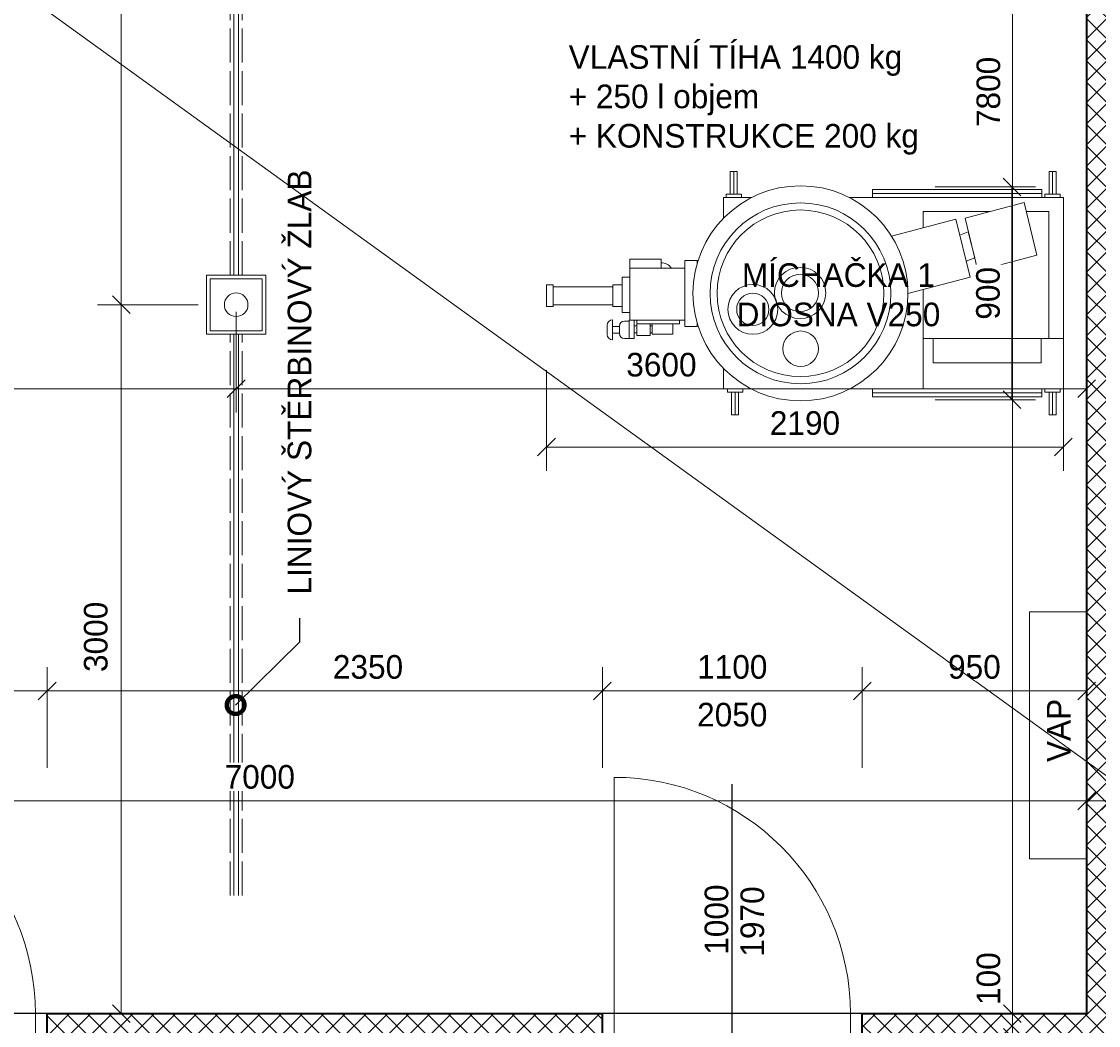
# Model space of a CAD drawing. Header units: millimetres. Extents: x -291499 to 405099, y -171163 to 417446.
# Tile 11 of 256: x -263413 to -258855, y 43167 to 47416. Entities that reach past the tile are written whole.
import ezdxf
from ezdxf import colors
from ezdxf.entities.mleader import LeaderData, LeaderLine
from ezdxf.enums import TextEntityAlignment as Align
from ezdxf.math import Vec2, Vec3

# ---------------------------------------------------------------- set-up
doc = ezdxf.new("R2010")
doc.units = ezdxf.units.MM
doc.header["$LTSCALE"] = 12
doc.header["$PDMODE"] = 35
doc.header["$PDSIZE"] = -4
doc.linetypes.add('ACAD_ISO02W100', pattern=[15, 12, -3])
doc.linetypes.add('ACAD_ISO10W100', pattern=[18, 12, -3, 0, -3])
for name, color, linetype, lineweight in [('koty', 6, 'Continuous', 9), ('NS_tenka', 10, 'Continuous', 9), ('NS_tlusta', 10, 'Continuous', 15), ('NS_velmi_tlusta', 10, 'Continuous', 35), ('srafy', 6, 'Continuous', 9), ('tenka', 6, 'Continuous', 9), ('text', 6, 'Continuous', 9)]:
    doc.layers.add(name, color=color, linetype=linetype, lineweight=lineweight)
doc.layers.add('netisk', color=30, linetype='Continuous', plot=False)
doc.layers.add('popisky', color=6, linetype='Continuous')
doc.layers.add('zarizovaci predmety', color=10, linetype='Continuous', lineweight=9, transparency=0.3)
doc.styles.add('laplan', font='txt', dxfattribs={"height": 2})
doc.styles.add('laplan bold', font='txt', dxfattribs={"height": 2})
doc.styles.add('laplan N', font='txt')
doc.dimstyles.new('laplan', dxfattribs={"dimscale": 0, "dimtxt": 2, "dimasz": 1.5, "dimexe": 2, "dimexo": 0, "dimgap": 1, "dimtad": 1, "dimdec": 0, "dimrnd": 5, "dimzin": 1, "dimtxsty": 'laplan', "dimblk": 'OBLIQUE', "dimcen": 2, "dimclrd": 256, "dimclre": 256, "dimclrt": 256, "dimadec": 0, "dimazin": 0, "dimtfac": 1, "dimtdec": 0, "dimtmove": 1, "dimatfit": 2, "dimfxl": 6.5, "dimfxlon": 1, "dimtfill": 1, "dimlwd": 13, "dimlwe": -1, "dimarcsym": 0})
pattern_1 = [(45, (-143959.65, 10701.145), (-44.90128, 44.90128), []), (135, (-143959.65, 10701.145), (-44.90128, -44.90128), [])]

# ---------------------------------------------------------------- blocks, each defined once
blk = doc.blocks.new('*U1799')
at = {"layer": 'NS_tlusta', "linetype": 'ByBlock'}
for p, q in [((-500, 100), (-500, 1100)), ((-550, 100), (-500, 100)), ((-500, 0), (-500, 100)), ((500, 100), (500, 0)), ((500, 100), (550, 100)), ((500, 0), (550, 0)), ((-550, 0), (-500, 0))]:
    blk.add_line(p, q, dxfattribs=at)
at = {"layer": 'NS_tlusta', "linetype": 'ACAD_ISO10W100'}
for p, q in [((-500, 100), (500, 100)), ((-500, 0), (500, 0))]:
    blk.add_line(p, q, dxfattribs=at)
at = {"layer": 'NS_tlusta', "linetype": 'ByBlock'}
blk.add_arc((-500, 100), 1000, 0, 90, dxfattribs=at)
at = {"layer": 'popisky'}
blk.add_line((0, -77.5), (0, 1071.4), dxfattribs=at)
at = {"layer": 'popisky', "style": 'laplan N', "flags": 8}
blk.add_attdef('SIRKA', text='', height=100, rotation=90, dxfattribs=at).set_placement((13, 497.9), align=Align.BOTTOM_CENTER)
blk.add_attdef('VYSKA', text='', height=100, rotation=90, dxfattribs=at).set_placement((34.8, 489.9), align=Align.TOP_CENTER)
blk = doc.blocks.new('_DotSmall')
at = {"color": 0, "linetype": 'ByBlock', "const_width": 0.5}
blk.add_lwpolyline([(-0.0625, 0, 1), (0.0625, 0, 1)], format="xyb", close=True, dxfattribs=at)
blk = doc.blocks.new('A$C41c993ba')
at = {"layer": 'zarizovaci predmety'}
for p, q in [((733.7, 918.6), (852.4, 918.6)), ((733.7, 830.9), (733.7, 918.6)), ((1267.6, 918.6), (2173, 918.6)), ((1364.8, 936.1), (2081.2, 936.1)), ((2173, 918.6), (2173, 116.9)), ((1578.7, 859.5), (1578.7, 790.8)), ((1578.7, 859.5), (1863.1, 859.5)), ((2016.2, 859.5), (2110.9, 859.5)), ((2110.9, 859.5), (2110.9, 322.9)), ((1578.7, 529.3), (1578.7, 322.9)), ((242, 379.3), (242, 339)), ((264.2, 316.9), (264.2, 401.4)), ((315.6, 396), (334.3, 396)), ((315.6, 322.3), (334.3, 322.3)), ((1578.7, 322.9), (2173, 322.9)), ((1578.7, 322.9), (1578.7, 110)), ((1622.1, 322.9), (1622.1, 219.6)), ((2078.7, 219.6), (2078.7, 322.9)), ((733.7, 110), (733.7, 196.4)), ((1622.1, 219.6), (2078.7, 219.6)), ((849.9, 110), (733.7, 110)), ((2173, 110), (1270.1, 110)), ((1364.8, 92.5), (2081.2, 92.5))]:
    blk.add_line(p, q, dxfattribs=at)
for points in [[(777.5, 933.7), (762.6, 933.7), (762.6, 1028.6), (777.5, 1028.6)], [(777.5, 933.7), (792.5, 933.7), (792.5, 1028.6), (777.5, 1028.6)], [(2127, 933.7), (2112, 933.7), (2112, 1028.6), (2127, 1028.6)], [(2127, 933.7), (2141.9, 933.7), (2141.9, 1028.6), (2127, 1028.6)], [(810.1, 918.6), (745, 918.6), (745, 933.7), (810.1, 933.7)], [(1364.8, 953.5), (2081.2, 953.5), (2081.2, 918.6), (1364.8, 918.6)], [(2159.5, 918.6), (2094.4, 918.6), (2094.4, 933.7), (2159.5, 933.7)], [(1756.6, 831.4), (2007, 897.6), (2061.1, 675.1), (1810.7, 608.9)], [(1734.4, 760.4), (1770.4, 774.4), (1797.5, 663.2), (1761.5, 649.2)], [(337.6, 619.7), (469.9, 619.7), (469.9, 658.2), (337.6, 658.2)], [(337.6, 619.7), (570.3, 619.7), (570.3, 400.1), (337.6, 400.1)], [(-15, 549.2), (13.8, 549.2), (13.8, 457.3), (-15, 457.3)], [(265.8, 549.2), (304.6, 549.2), (304.6, 457.3), (265.8, 457.3)], [(304.6, 582.2), (337.6, 582.2), (337.6, 433.1), (304.6, 433.1)], [(13.8, 541.8), (265.8, 541.8), (265.8, 464.7), (13.8, 464.7)], [(264.2, 373.9), (293.5, 373.9), (293.5, 344.4), (264.2, 344.4)], [(334.3, 322.3), (356, 322.3), (356, 400.1), (334.3, 400.1)], [(356, 375.8), (367.9, 375.8), (367.9, 346.3), (356, 346.3)], [(367.9, 400.1), (547.7, 400.1), (547.7, 384.9), (367.9, 384.9)], [(367.9, 384.9), (423.7, 384.9), (423.7, 335.3), (367.9, 335.3)], [(423.7, 375.8), (432.9, 375.8), (432.9, 346.3), (423.7, 346.3)], [(432.9, 384.9), (520.3, 384.9), (520.3, 340.5), (432.9, 340.5)], [(750.7, 110), (815.8, 110), (815.8, 94.9), (750.7, 94.9)], [(783.2, 94.9), (768.3, 94.9), (768.3, 0), (783.2, 0)], [(783.2, 94.9), (798.1, 94.9), (798.1, 0), (783.2, 0)], [(1364.8, 110), (2081.2, 110), (2081.2, 75.1), (1364.8, 75.1)], [(2094.4, 110), (2159.5, 110), (2159.5, 94.9), (2094.4, 94.9)], [(2127, 94.9), (2112, 94.9), (2112, 0), (2127, 0)], [(2127, 94.9), (2141.9, 94.9), (2141.9, 0), (2127, 0)]]:
    blk.add_lwpolyline(points, close=True, dxfattribs=at)
for points in [[(1445.4, 755.5), (1717.9, 827.5), (1778.1, 582), (1515.1, 512.5)], [(622.6, 639.4), (622.6, 652.7), (570.3, 652.7), (570.3, 372.9), (622.6, 372.9), (622.6, 387.9)], [(1505.8, 605.2), (1497.6, 638.6)]]:
    blk.add_lwpolyline(points, dxfattribs=at)
for centre, radius in [((1060, 513.7), 455.1), ((1060, 513.7), 382.7), ((1060, 513.7), 352.7), ((1058.2, 515.4), 108.7), ((1058.2, 515.4), 78.7), ((858.2, 445.9), 105.6), ((858.2, 445.9), 68.3), ((1060.7, 279.2), 75.1)]:
    blk.add_circle(centre, radius, dxfattribs=at)
for centre, radius, start, end in [((469.9, 590.3), 52.9, 33.7086, 90), ((264.2, 379.3), 22.1, 90, 180), ((315.6, 373.9), 22.1, 90, 180), ((264.2, 339), 22.1, 180, 270), ((315.6, 344.4), 22.1, 180, 270)]:
    blk.add_arc(centre, radius, start, end, dxfattribs=at)
blk = doc.blocks.new('_OBLIQUE')
at = {"color": 0, "linetype": 'ByBlock'}
blk.add_line((-0.5, -0.5), (0.5, 0.5), dxfattribs=at)
blk = doc.blocks.new('*D104')
at = {"layer": 'Defpoints', "color": 0, "transparency": 16777216}
for p in [(-259003.3, 46326.3), (-261191.3, 46255.1), (-259003.3, 45614.8)]:
    blk.add_point(p, dxfattribs=at)
at = {"layer": 'zarizovaci predmety', "transparency": 16777216}
for p, q in [((-261191.3, 45939.8), (-261191.3, 45514.8)), ((-259003.3, 45939.8), (-259003.3, 45514.8))]:
    blk.add_line(p, q, dxfattribs=at)
at = {"layer": 'zarizovaci predmety', "lineweight": 13, "transparency": 16777216}
blk.add_line((-261191.3, 45614.8), (-259003.3, 45614.8), dxfattribs=at)
at = {"layer": 'zarizovaci predmety', "lineweight": 13, "transparency": 16777216, "xscale": 75, "yscale": 75, "zscale": 75, "rotation": 180}
blk.add_blockref('_OBLIQUE', (-261191.3, 45614.8), dxfattribs=at)
at = {"layer": 'zarizovaci predmety', "lineweight": 13, "transparency": 16777216, "xscale": 75, "yscale": 75, "zscale": 75}
blk.add_blockref('_OBLIQUE', (-259003.3, 45614.8), dxfattribs=at)
at = {"layer": 'zarizovaci predmety', "transparency": 16777216, "insert": (-260097.3, 45715.9), "char_height": 100, "attachment_point": 5, "style": 'laplan', "bg_fill": 3, "box_fill_scale": 1.1, "bg_fill_color": 256, "bg_fill_true_color": 13158600, "bg_fill_transparency": 0}
blk.add_mtext('2190', dxfattribs=at)
blk = doc.blocks.new('*D105')
at = {"layer": 'Defpoints', "color": 0, "transparency": 16777216}
for p in [(-260116.3, 46715.6), (-259221.1, 46715.6), (-260116.3, 45815.4)]:
    blk.add_point(p, dxfattribs=at)
at = {"layer": 'zarizovaci predmety', "transparency": 16777216}
for p, q in [((-259546.1, 46715.6), (-259121.1, 46715.6)), ((-259546.1, 45815.4), (-259121.1, 45815.4))]:
    blk.add_line(p, q, dxfattribs=at)
at = {"layer": 'zarizovaci predmety', "lineweight": 13, "transparency": 16777216}
blk.add_line((-259221.1, 45815.4), (-259221.1, 46715.6), dxfattribs=at)
at = {"layer": 'zarizovaci predmety', "lineweight": 13, "transparency": 16777216, "xscale": 75, "yscale": 75, "zscale": 75}
for p, rotation in [((-259221.1, 46715.6), 90), ((-259221.1, 45815.4), 270)]:
    blk.add_blockref('_OBLIQUE', p, dxfattribs=dict(at, rotation=rotation))
at = {"layer": 'zarizovaci predmety', "transparency": 16777216, "insert": (-259322.2, 46265.5), "char_height": 100, "attachment_point": 5, "rotation": 90, "style": 'laplan', "bg_fill": 3, "box_fill_scale": 1.1, "bg_fill_color": 256, "bg_fill_true_color": 13158600, "bg_fill_transparency": 0}
blk.add_mtext('900', dxfattribs=at)
blk = doc.blocks.new('*U1808')
at = {"layer": 'NS_tlusta', "linetype": 'ByBlock'}
for p, q in [((-500, 100), (-500, 1100)), ((-550, 100), (-500, 100)), ((-500, 0), (-500, 100)), ((500, 100), (500, 0)), ((500, 100), (550, 100)), ((500, 0), (550, 0)), ((-550, 0), (-500, 0))]:
    blk.add_line(p, q, dxfattribs=at)
at = {"layer": 'NS_tlusta', "linetype": 'ACAD_ISO10W100'}
for p, q in [((-500, 100), (500, 100)), ((-500, 0), (500, 0))]:
    blk.add_line(p, q, dxfattribs=at)
at = {"layer": 'NS_tlusta', "linetype": 'ByBlock'}
blk.add_arc((-500, 100), 1000, 0, 90, dxfattribs=at)
at = {"layer": 'popisky'}
blk.add_line((0, -77.5), (0, 1071.4), dxfattribs=at)
at = {"layer": 'popisky', "style": 'laplan N', "flags": 8}
blk.add_attdef('SIRKA', text='', height=100, rotation=90, dxfattribs=at).set_placement((13, 497.9), align=Align.BOTTOM_CENTER)
blk.add_attdef('VYSKA', text='', height=100, rotation=90, dxfattribs=at).set_placement((34.8, 489.9), align=Align.TOP_CENTER)
blk = doc.blocks.new('*D171')
at = {"layer": 'Defpoints', "color": 0, "transparency": 16777216}
for p in [(-263305, 44582.8), (-264405, 43217.1), (-263305, 43217.1)]:
    blk.add_point(p, dxfattribs=at)
at = {"layer": 'koty', "transparency": 16777216}
for p, q in [((-264405, 44257.8), (-264405, 44682.8)), ((-263305, 44257.8), (-263305, 44682.8))]:
    blk.add_line(p, q, dxfattribs=at)
at = {"layer": 'koty', "lineweight": 13, "transparency": 16777216}
blk.add_line((-264405, 44582.8), (-263305, 44582.8), dxfattribs=at)
at = {"layer": 'koty', "lineweight": 13, "transparency": 16777216, "xscale": 75, "yscale": 75, "zscale": 75, "rotation": 180}
blk.add_blockref('_OBLIQUE', (-264405, 44582.8), dxfattribs=at)
at = {"layer": 'koty', "lineweight": 13, "transparency": 16777216, "xscale": 75, "yscale": 75, "zscale": 75}
blk.add_blockref('_OBLIQUE', (-263305, 44582.8), dxfattribs=at)
at = {"layer": 'koty', "transparency": 16777216, "char_height": 100, "attachment_point": 5, "style": 'laplan', "bg_fill": 3, "box_fill_scale": 1.1, "bg_fill_color": 256, "bg_fill_true_color": 13158600, "bg_fill_transparency": 0}
for s, insert in [('1100', (-263855, 44683.8)), ('2050', (-263855, 44481.8))]:
    blk.add_mtext(s, dxfattribs=dict(at, insert=insert))
blk = doc.blocks.new('*D172')
at = {"layer": 'Defpoints', "color": 0, "transparency": 16777216}
for p in [(-260955, 44582.8), (-263305, 43217.1), (-260955, 43217.1)]:
    blk.add_point(p, dxfattribs=at)
at = {"layer": 'koty', "transparency": 16777216}
for p, q in [((-263305, 44257.8), (-263305, 44682.8)), ((-260955, 44257.8), (-260955, 44682.8))]:
    blk.add_line(p, q, dxfattribs=at)
at = {"layer": 'koty', "lineweight": 13, "transparency": 16777216}
blk.add_line((-263305, 44582.8), (-260955, 44582.8), dxfattribs=at)
at = {"layer": 'koty', "lineweight": 13, "transparency": 16777216, "xscale": 75, "yscale": 75, "zscale": 75, "rotation": 180}
blk.add_blockref('_OBLIQUE', (-263305, 44582.8), dxfattribs=at)
at = {"layer": 'koty', "lineweight": 13, "transparency": 16777216, "xscale": 75, "yscale": 75, "zscale": 75}
blk.add_blockref('_OBLIQUE', (-260955, 44582.8), dxfattribs=at)
at = {"layer": 'koty', "transparency": 16777216, "insert": (-261946.9, 44683.8), "char_height": 100, "attachment_point": 5, "style": 'laplan', "bg_fill": 3, "box_fill_scale": 1.1, "bg_fill_color": 256, "bg_fill_true_color": 13158600, "bg_fill_transparency": 0}
blk.add_mtext('2350', dxfattribs=at)
blk = doc.blocks.new('*D173')
at = {"layer": 'Defpoints', "color": 0, "transparency": 16777216}
for p in [(-259855, 44582.8), (-260955, 43217.1), (-259855, 43217.1)]:
    blk.add_point(p, dxfattribs=at)
at = {"layer": 'koty', "transparency": 16777216}
for p, q in [((-260955, 44257.8), (-260955, 44682.8)), ((-259855, 44257.8), (-259855, 44682.8))]:
    blk.add_line(p, q, dxfattribs=at)
at = {"layer": 'koty', "lineweight": 13, "transparency": 16777216}
blk.add_line((-260955, 44582.8), (-259855, 44582.8), dxfattribs=at)
at = {"layer": 'koty', "lineweight": 13, "transparency": 16777216, "xscale": 75, "yscale": 75, "zscale": 75, "rotation": 180}
blk.add_blockref('_OBLIQUE', (-260955, 44582.8), dxfattribs=at)
at = {"layer": 'koty', "lineweight": 13, "transparency": 16777216, "xscale": 75, "yscale": 75, "zscale": 75}
blk.add_blockref('_OBLIQUE', (-259855, 44582.8), dxfattribs=at)
at = {"layer": 'koty', "transparency": 16777216, "char_height": 100, "attachment_point": 5, "style": 'laplan', "bg_fill": 3, "box_fill_scale": 1.1, "bg_fill_color": 256, "bg_fill_true_color": 13158600, "bg_fill_transparency": 0}
for s, insert in [('1100', (-260405, 44683.8)), ('2050', (-260405, 44481.8))]:
    blk.add_mtext(s, dxfattribs=dict(at, insert=insert))
blk = doc.blocks.new('*D174')
at = {"layer": 'Defpoints', "color": 0, "transparency": 16777216}
for p in [(-258905, 44582.8), (-259855, 43217.1), (-258905, 43217.1)]:
    blk.add_point(p, dxfattribs=at)
at = {"layer": 'koty', "transparency": 16777216}
for p, q in [((-259855, 44257.8), (-259855, 44682.8)), ((-258905, 44257.8), (-258905, 44682.8))]:
    blk.add_line(p, q, dxfattribs=at)
at = {"layer": 'koty', "lineweight": 13, "transparency": 16777216}
blk.add_line((-259855, 44582.8), (-258905, 44582.8), dxfattribs=at)
at = {"layer": 'koty', "lineweight": 13, "transparency": 16777216, "xscale": 75, "yscale": 75, "zscale": 75, "rotation": 180}
blk.add_blockref('_OBLIQUE', (-259855, 44582.8), dxfattribs=at)
at = {"layer": 'koty', "lineweight": 13, "transparency": 16777216, "xscale": 75, "yscale": 75, "zscale": 75}
blk.add_blockref('_OBLIQUE', (-258905, 44582.8), dxfattribs=at)
at = {"layer": 'koty', "transparency": 16777216, "insert": (-259380, 44683.9), "char_height": 100, "attachment_point": 5, "style": 'laplan', "bg_fill": 3, "box_fill_scale": 1.1, "bg_fill_color": 256, "bg_fill_true_color": 13158600, "bg_fill_transparency": 0}
blk.add_mtext('950', dxfattribs=at)
blk = doc.blocks.new('*D206')
at = {"layer": 'Defpoints', "color": 0, "transparency": 16777216}
for p in [(-258905, 44117.5), (-265905, 43217.1), (-258905, 43217.1)]:
    blk.add_point(p, dxfattribs=at)
at = {"layer": 'koty', "transparency": 16777216}
for p, q in [((-265905, 43792.5), (-265905, 44217.5)), ((-258905, 43792.5), (-258905, 44217.5))]:
    blk.add_line(p, q, dxfattribs=at)
at = {"layer": 'koty', "lineweight": 13, "transparency": 16777216}
blk.add_line((-265905, 44117.5), (-258905, 44117.5), dxfattribs=at)
at = {"layer": 'koty', "lineweight": 13, "transparency": 16777216, "xscale": 75, "yscale": 75, "zscale": 75, "rotation": 180}
blk.add_blockref('_OBLIQUE', (-265905, 44117.5), dxfattribs=at)
at = {"layer": 'koty', "lineweight": 13, "transparency": 16777216, "xscale": 75, "yscale": 75, "zscale": 75}
blk.add_blockref('_OBLIQUE', (-258905, 44117.5), dxfattribs=at)
at = {"layer": 'koty', "transparency": 16777216, "insert": (-262405, 44218.5), "char_height": 100, "attachment_point": 5, "style": 'laplan', "bg_fill": 3, "box_fill_scale": 1.1, "bg_fill_color": 256, "bg_fill_true_color": 13158600, "bg_fill_transparency": 0}
blk.add_mtext('7000', dxfattribs=at)
blk = doc.blocks.new('*D207')
at = {"layer": 'Defpoints', "color": 0, "transparency": 16777216}
for p in [(-258805, 44117.5), (-258805, 43963.5), (-258905, 43217.1)]:
    blk.add_point(p, dxfattribs=at)
at = {"layer": 'koty', "transparency": 16777216}
for p, q in [((-258905, 43792.5), (-258905, 44217.5)), ((-258805, 43963.5), (-258805, 44217.5))]:
    blk.add_line(p, q, dxfattribs=at)
at = {"layer": 'koty', "lineweight": 13, "transparency": 16777216}
for p, q in [((-258905, 44117.5), (-258980, 44117.5)), ((-258905, 44117.5), (-258805, 44117.5)), ((-258805, 44117.5), (-258730, 44117.5))]:
    blk.add_line(p, q, dxfattribs=at)
at = {"layer": 'koty', "lineweight": 13, "transparency": 16777216, "xscale": 75, "yscale": 75, "zscale": 75}
blk.add_blockref('_OBLIQUE', (-258905, 44117.5), dxfattribs=at)
at = {"layer": 'koty', "lineweight": 13, "transparency": 16777216, "xscale": 75, "yscale": 75, "zscale": 75, "rotation": 180}
blk.add_blockref('_OBLIQUE', (-258805, 44117.5), dxfattribs=at)
at = {"layer": 'koty', "transparency": 16777216, "insert": (-258665.7, 44218.5), "char_height": 100, "attachment_point": 5, "style": 'laplan', "bg_fill": 3, "box_fill_scale": 1.1, "bg_fill_color": 256, "bg_fill_true_color": 13158600, "bg_fill_transparency": 0}
blk.add_mtext('100', dxfattribs=at)
blk = doc.blocks.new('*D211')
at = {"layer": 'Defpoints', "color": 0, "transparency": 16777216}
for p in [(-259219.3, 43217.1), (-258905, 43217.1), (-258905, 43117.1)]:
    blk.add_point(p, dxfattribs=at)
at = {"layer": 'koty', "lineweight": 13, "transparency": 16777216}
for p, q in [((-259219.3, 43217.1), (-259219.3, 43292.1)), ((-259219.3, 43117.1), (-259219.3, 43217.1)), ((-259219.3, 43117.1), (-259219.3, 43042.1))]:
    blk.add_line(p, q, dxfattribs=at)
at = {"layer": 'koty', "transparency": 16777216}
for p, q in [((-258905, 43217.1), (-259319.3, 43217.1)), ((-258905, 43117.1), (-259319.3, 43117.1))]:
    blk.add_line(p, q, dxfattribs=at)
at = {"layer": 'koty', "lineweight": 13, "transparency": 16777216, "xscale": 75, "yscale": 75, "zscale": 75}
for p, rotation in [((-259219.3, 43217.1), 270), ((-259219.3, 43117.1), 90)]:
    blk.add_blockref('_OBLIQUE', p, dxfattribs=dict(at, rotation=rotation))
at = {"layer": 'koty', "transparency": 16777216, "insert": (-259320.3, 43365.3), "char_height": 100, "attachment_point": 5, "rotation": 90, "style": 'laplan', "bg_fill": 3, "box_fill_scale": 1.1, "bg_fill_color": 256, "bg_fill_true_color": 13158600, "bg_fill_transparency": 0}
blk.add_mtext('100', dxfattribs=at)
blk = doc.blocks.new('*D212')
at = {"layer": 'Defpoints', "color": 0, "transparency": 16777216}
for p in [(-259219.3, 51018.3), (-258905, 51018.3), (-258905, 43217.1)]:
    blk.add_point(p, dxfattribs=at)
at = {"layer": 'koty', "transparency": 16777216}
for p, q in [((-258905, 51018.3), (-259319.3, 51018.3)), ((-258905, 43217.1), (-259319.3, 43217.1))]:
    blk.add_line(p, q, dxfattribs=at)
at = {"layer": 'koty', "lineweight": 13, "transparency": 16777216}
blk.add_line((-259219.3, 43217.1), (-259219.3, 51018.3), dxfattribs=at)
at = {"layer": 'koty', "lineweight": 13, "transparency": 16777216, "xscale": 75, "yscale": 75, "zscale": 75}
for p, rotation in [((-259219.3, 51018.3), 90), ((-259219.3, 43217.1), 270)]:
    blk.add_blockref('_OBLIQUE', p, dxfattribs=dict(at, rotation=rotation))
at = {"layer": 'koty', "transparency": 16777216, "insert": (-259320.4, 47117.7), "char_height": 100, "attachment_point": 5, "rotation": 90, "style": 'laplan', "bg_fill": 3, "box_fill_scale": 1.1, "bg_fill_color": 256, "bg_fill_true_color": 13158600, "bg_fill_transparency": 0}
blk.add_mtext('7800', dxfattribs=at)
blk = doc.blocks.new('*D215')
at = {"layer": 'Defpoints', "color": 0, "transparency": 16777216}
for p in [(-265905, 46217), (-262505, 46217.1), (-265905, 45861.8)]:
    blk.add_point(p, dxfattribs=at)
at = {"layer": 'koty', "transparency": 16777216}
for p, q in [((-265905, 46186.8), (-265905, 45761.8)), ((-262505, 46186.8), (-262505, 45761.8))]:
    blk.add_line(p, q, dxfattribs=at)
at = {"layer": 'koty', "lineweight": 13, "transparency": 16777216}
blk.add_line((-262505, 45861.8), (-265905, 45861.8), dxfattribs=at)
at = {"layer": 'koty', "lineweight": 13, "transparency": 16777216, "xscale": 75, "yscale": 75, "zscale": 75, "rotation": 180}
blk.add_blockref('_OBLIQUE', (-265905, 45861.8), dxfattribs=at)
at = {"layer": 'koty', "lineweight": 13, "transparency": 16777216, "xscale": 75, "yscale": 75, "zscale": 75}
blk.add_blockref('_OBLIQUE', (-262505, 45861.8), dxfattribs=at)
at = {"layer": 'koty', "transparency": 16777216, "insert": (-264205, 45962.8), "char_height": 100, "attachment_point": 5, "style": 'laplan', "bg_fill": 3, "box_fill_scale": 1.1, "bg_fill_color": 256, "bg_fill_true_color": 13158600, "bg_fill_transparency": 0}
blk.add_mtext('3400', dxfattribs=at)
blk = doc.blocks.new('*D216')
at = {"layer": 'Defpoints', "color": 0, "transparency": 16777216}
for p in [(-262505, 46217.1), (-258905, 45861.8), (-258905, 45861.8)]:
    blk.add_point(p, dxfattribs=at)
at = {"layer": 'koty', "transparency": 16777216}
for p, q in [((-262505, 46186.8), (-262505, 45761.8)), ((-258905, 45861.8), (-258905, 45761.8))]:
    blk.add_line(p, q, dxfattribs=at)
at = {"layer": 'koty', "lineweight": 13, "transparency": 16777216}
blk.add_line((-262505, 45861.8), (-258905, 45861.8), dxfattribs=at)
at = {"layer": 'koty', "lineweight": 13, "transparency": 16777216, "xscale": 75, "yscale": 75, "zscale": 75, "rotation": 180}
blk.add_blockref('_OBLIQUE', (-262505, 45861.8), dxfattribs=at)
at = {"layer": 'koty', "lineweight": 13, "transparency": 16777216, "xscale": 75, "yscale": 75, "zscale": 75}
blk.add_blockref('_OBLIQUE', (-258905, 45861.8), dxfattribs=at)
at = {"layer": 'koty', "transparency": 16777216, "insert": (-260705, 45962.8), "char_height": 100, "attachment_point": 5, "style": 'laplan', "bg_fill": 3, "box_fill_scale": 1.1, "bg_fill_color": 256, "bg_fill_true_color": 13158600, "bg_fill_transparency": 0}
blk.add_mtext('3600', dxfattribs=at)
blk = doc.blocks.new('*D217')
at = {"layer": 'Defpoints', "color": 0, "transparency": 16777216}
for p in [(-262991.3, 46217.1), (-262505, 46217.1), (-262205, 43217.1)]:
    blk.add_point(p, dxfattribs=at)
at = {"layer": 'koty', "transparency": 16777216}
for p, q in [((-262666.3, 46217.1), (-263091.3, 46217.1)), ((-262666.3, 43217.1), (-263091.3, 43217.1))]:
    blk.add_line(p, q, dxfattribs=at)
at = {"layer": 'koty', "lineweight": 13, "transparency": 16777216}
blk.add_line((-262991.3, 43217.1), (-262991.3, 46217.1), dxfattribs=at)
at = {"layer": 'koty', "lineweight": 13, "transparency": 16777216, "xscale": 75, "yscale": 75, "zscale": 75}
for p, rotation in [((-262991.3, 46217.1), 90), ((-262991.3, 43217.1), 270)]:
    blk.add_blockref('_OBLIQUE', p, dxfattribs=dict(at, rotation=rotation))
at = {"layer": 'koty', "transparency": 16777216, "insert": (-263098.8, 44811.6), "char_height": 100, "attachment_point": 5, "rotation": 90, "style": 'laplan', "bg_fill": 3, "box_fill_scale": 1.1, "bg_fill_color": 256, "bg_fill_true_color": 13158600, "bg_fill_transparency": 0}
blk.add_mtext('3000', dxfattribs=at)
blk = doc.blocks.new('*D218')
at = {"layer": 'Defpoints', "color": 0, "transparency": 16777216}
for p in [(-262991.3, 51018.3), (-258905, 51018.3), (-262505, 46217.1)]:
    blk.add_point(p, dxfattribs=at)
at = {"layer": 'koty', "transparency": 16777216}
for p, q in [((-262666.3, 51018.3), (-263091.3, 51018.3)), ((-262666.3, 46217.1), (-263091.3, 46217.1))]:
    blk.add_line(p, q, dxfattribs=at)
at = {"layer": 'koty', "lineweight": 13, "transparency": 16777216}
blk.add_line((-262991.3, 46217.1), (-262991.3, 51018.3), dxfattribs=at)
at = {"layer": 'koty', "lineweight": 13, "transparency": 16777216, "xscale": 75, "yscale": 75, "zscale": 75}
for p, rotation in [((-262991.3, 51018.3), 90), ((-262991.3, 46217.1), 270)]:
    blk.add_blockref('_OBLIQUE', p, dxfattribs=dict(at, rotation=rotation))
at = {"layer": 'koty', "transparency": 16777216, "insert": (-263092.3, 48617.7), "char_height": 100, "attachment_point": 5, "rotation": 90, "style": 'laplan', "bg_fill": 3, "box_fill_scale": 1.1, "bg_fill_color": 256, "bg_fill_true_color": 13158600, "bg_fill_transparency": 0}
blk.add_mtext('4800', dxfattribs=at)

msp = doc.modelspace()

# ---------------------------------------------------------------- hatches: boundary and pattern name
at = {"layer": 'srafy', "transparency": 33554610}
h = msp.add_hatch(dxfattribs=at)
h.set_pattern_fill('ANSI37', color=1, scale=20)
h.set_pattern_definition(pattern_1)
h.paths.add_polyline_path([(-258805, 40252.1), (-258905, 40252.1), (-258905, 40117.1), (-258805, 40117.1)])
h.paths.add_polyline_path([(-258805, 50252.1), (-258905, 50252.1), (-258905, 43217.1), (-259855, 43217.1), (-259855, 43117.1), (-258905, 43117.1), (-258905, 40252.1), (-258805, 40252.1)])
h.paths.add_polyline_path([(-258805, 51014.7), (-258905, 51018.3), (-258905, 50252.1), (-258805, 50252.1)])
h = msp.add_hatch(dxfattribs=at)
h.set_pattern_fill('ANSI37', color=1, scale=20)
h.set_pattern_definition(pattern_1)
h.paths.add_polyline_path([(-261905, 43117.1), (-260955, 43117.1), (-260955, 43217.1), (-263305, 43217.1), (-263305, 43117.1), (-262973.1, 43117.1), (-262005, 43117.1), (-262005, 42817.1), (-262005, 42517.1), (-262005, 42217.1), (-262004.3, 42217.1), (-262004.3, 41917.1), (-262004.9, 40252.1), (-261905, 40252.1)])
h.paths.add_polyline_path([(-261905, 40252.1), (-262005, 40252.1), (-262005, 40117.1), (-261905, 40117.1)])

# ---------------------------------------------------------------- linework, layer by layer
at = {"layer": 'netisk'}
msp.add_lwpolyline([(-265905.2, 51268.4), (-263745, 51194.8), (-263745, 50387.1), (-263745, 50117.1), (-263465, 50117.1), (-263465, 50387.1), (-263745, 50387.1), (-263745, 51194.8), (-258905, 51018.3), (-258905, 43217.1), (-261905, 43217.1), (-265905, 43217.1)], close=True, dxfattribs=at)
at = {"layer": 'NS_tenka', "linetype": 'ACAD_ISO02W100'}
for p, q in [((-262530, 46342.1), (-262530, 48717.1)), ((-262480, 46342.1), (-262480, 48717.1)), ((-262530, 43717.1), (-262530, 46092.1)), ((-262480, 43717.1), (-262480, 46092.1))]:
    msp.add_line(p, q, dxfattribs=at)
at = {"layer": 'NS_tenka'}
for p, q in [((-262515, 46342.1), (-262515, 48717.1)), ((-262495, 46342.1), (-262495, 48717.1)), ((-262515, 43717.1), (-262515, 46092.1)), ((-262495, 43717.1), (-262495, 46092.1))]:
    msp.add_line(p, q, dxfattribs=at)
for points in [[(-262630, 46092.1), (-262380, 46092.1), (-262380, 46342.1), (-262630, 46342.1)], [(-262615, 46107.1), (-262395, 46107.1), (-262395, 46327.1), (-262615, 46327.1)]]:
    msp.add_lwpolyline(points, close=True, dxfattribs=at)
msp.add_circle((-262505, 46217.1), 50, dxfattribs=at)
at = {"layer": 'NS_velmi_tlusta', "color": 1}
for p, q in [((-263305, 43117.1), (-263305, 43217.1)), ((-260955, 43117.1), (-260955, 43217.1)), ((-259855, 43117.1), (-259855, 43217.1))]:
    msp.add_line(p, q, dxfattribs=at)
at = {"layer": 'NS_velmi_tlusta'}
msp.add_line((-259855, 43217.1), (-258905, 43217.1), dxfattribs=at)
at = {"layer": 'NS_velmi_tlusta', "color": 1}
for points in [[(-258905, 51018.3), (-258905, 43217.1)], [(-263305, 43217.1), (-260955, 43217.1)]]:
    msp.add_lwpolyline(points, dxfattribs=at)
at = {"layer": 'zarizovaci predmety'}
msp.add_lwpolyline([(-259147.4, 44918), (-258905, 44918), (-258905, 43872.5), (-259147.4, 43872.5)], close=True, dxfattribs=at)

# ---------------------------------------------------------------- block references
at = {"layer": 'koty'}
msp.add_blockref('A$C41c993ba', (-261176.3, 45751.8), dxfattribs=at)
at = {"layer": 'tenka'}
for name, p in [('*U1799', (-263855, 43117.1)), ('*U1808', (-260405, 43117.1))]:
    msp.add_blockref(name, p, dxfattribs=at).add_auto_attribs({'VYSKA': '1970', 'SIRKA': '1000'})

# ---------------------------------------------------------------- texts
at = {"layer": 'text', "insert": (-259955.5, 46258.7), "char_height": 100, "attachment_point": 5, "style": 'laplan N'}
msp.add_mtext_dynamic_manual_height_columns('MÍCHAČKA 1\\PDIOSNA V250', width=2129.36, gutter_width=1000, heights=[0], dxfattribs=at)
at = {"layer": 'text', "insert": (-259023.1, 44415.7), "char_height": 100, "attachment_point": 5, "rotation": 90, "style": 'laplan N'}
msp.add_mtext_dynamic_manual_height_columns('VAP', width=2129.36, gutter_width=1000, heights=[0], dxfattribs=at)
at = {"layer": 'zarizovaci predmety', "insert": (-261097.6, 47315.6), "char_height": 100, "width": 1792.825, "attachment_point": 1, "style": 'laplan bold'}
msp.add_mtext('{\\fMaison Neue|b0|i0|c238|p34;VLASTNÍ TÍHA 1400 kg\\P+ 250 l objem\\P\\pt1000;+ KONSTRUKCE 200 kg}', dxfattribs=at)

# ---------------------------------------------------------------- leaders
at = {"layer": 'text'}
ml = msp.add_multileader_mtext('Standard', dxfattribs=at)
ml.set_content('LINIOVÝ ŠTĚRBINOVÝ ŽLAB', color=256, style='laplan')
ml.set_leader_properties()
ml.set_arrow_properties(name='DOTSMALL')
ml.build(insert=Vec2(0, 0))
ml.multileader.update_dxf_attribs({"dogleg_length": 2, "arrow_head_size": 150, "scale": 50})
ctx = ml.context
ctx.base_point, ctx.scale, ctx.char_height, ctx.arrow_head_size, ctx.landing_gap_size, ctx.plane_origin, ctx.plane_x_axis, ctx.plane_y_axis = Vec3(-262236, 44891), 50, 100, 150, 100, Vec3(-261989, 44363.2), Vec3(0, 1), Vec3(-1, 0)
notes = []
notes.append((ctx, [(0, (1, 1, 0), (-262236, 44791), (0, 1), 100, [(0, [(-262507.3, 44523)], 0, [])])]))
ctx.mtext.insert, ctx.mtext.text_direction, ctx.mtext.rotation, ctx.mtext.flow_direction = Vec3(-262287, 44991), Vec3(0, 1), 1.570796, 5
for ctx, leaders in notes:
    for number, flags, end, landing, length, lines in leaders:
        leader = LeaderData()
        leader.index, (leader.has_last_leader_line, leader.has_dogleg_vector, leader.attachment_direction) = number, flags
        leader.last_leader_point, leader.dogleg_vector, leader.dogleg_length = Vec3(end), Vec3(landing), length
        for number, points, colour, breaks in lines:
            line = LeaderLine()
            line.index, line.vertices, line.color, line.breaks = number, Vec3.list(points), colors.encode_raw_color(colour), breaks
            leader.lines.append(line)
        ctx.leaders.append(leader)

# ---------------------------------------------------------------- next in the draw order: dimensions: what is measured, and where the dimension line sits
at = {"layer": 'koty'}
dim = msp.add_linear_dim(base=(-265905, 45861.8), p1=(-262505, 46217.1), p2=(-265905, 46217), dimstyle='laplan', dxfattribs=at)
dim.commit()
dim.dimension.update_dxf_attribs({"geometry": '*D215', "text_midpoint": (-264205, 45962.8)})
dim = msp.add_linear_dim(base=(-263305, 44582.8), p1=(-264405, 43217.1), p2=(-263305, 43217.1), text='<>\\X2050', dimstyle='laplan', dxfattribs=at)
dim.commit()
dim.dimension.update_dxf_attribs({"geometry": '*D171', "text_midpoint": (-263855, 44582.8)})
at = {"layer": 'zarizovaci predmety'}
dim = msp.add_linear_dim(base=(-259003.3, 45614.8), p1=(-261191.3, 46255.1), p2=(-259003.3, 46326.3), dimstyle='laplan', dxfattribs=at)
dim.commit()
dim.dimension.update_dxf_attribs({"geometry": '*D104', "text_midpoint": (-260097.3, 45715.9)})

# ---------------------------------------------------------------- next in the draw order: dimensions: what is measured, and where the dimension line sits
at = {"layer": 'koty'}
dim = msp.add_linear_dim(base=(-260955, 44582.8), p1=(-263305, 43217.1), p2=(-260955, 43217.1), dimstyle='laplan', dxfattribs=at)
dim.commit()
dim.dimension.update_dxf_attribs({"geometry": '*D172', "text_midpoint": (-261946.9, 44582.8), "dimtype": 160})
at = {"layer": 'zarizovaci predmety'}
dim = msp.add_linear_dim(base=(-259221.1, 46715.6), p1=(-260116.3, 45815.4), p2=(-260116.3, 46715.6), angle=90, dimstyle='laplan', dxfattribs=at)
dim.commit()
dim.dimension.update_dxf_attribs({"geometry": '*D105', "text_midpoint": (-259322.2, 46265.5)})

# ---------------------------------------------------------------- next in the draw order: dimensions: what is measured, and where the dimension line sits
at = {"layer": 'koty'}
dim = msp.add_linear_dim(base=(-259855, 44582.8), p1=(-260955, 43217.1), p2=(-259855, 43217.1), text='<>\\X2050', dimstyle='laplan', dxfattribs=at)
dim.commit()
dim.dimension.update_dxf_attribs({"geometry": '*D173', "text_midpoint": (-260405, 44582.8)})

# ---------------------------------------------------------------- next in the draw order: dimensions: what is measured, and where the dimension line sits
dim = msp.add_linear_dim(base=(-258905, 44582.8), p1=(-259855, 43217.1), p2=(-258905, 43217.1), dimstyle='laplan', dxfattribs=at)
dim.commit()
dim.dimension.update_dxf_attribs({"geometry": '*D174', "text_midpoint": (-259380, 44683.9)})

# ---------------------------------------------------------------- next in the draw order: dimensions: what is measured, and where the dimension line sits
dim = msp.add_linear_dim(base=(-258905, 44117.5), p1=(-265905, 43217.1), p2=(-258905, 43217.1), dimstyle='laplan', dxfattribs=at)
dim.commit()
dim.dimension.update_dxf_attribs({"geometry": '*D206', "text_midpoint": (-262405, 44218.5)})

# ---------------------------------------------------------------- next in the draw order: dimensions: what is measured, and where the dimension line sits
dim = msp.add_linear_dim(base=(-258805, 44117.5), p1=(-258905, 43217.1), p2=(-258805, 43963.5), dimstyle='laplan', dxfattribs=at)
dim.commit()
dim.dimension.update_dxf_attribs({"geometry": '*D207', "text_midpoint": (-258665.7, 44117.5), "dimtype": 160})

# ---------------------------------------------------------------- next in the draw order: dimensions: what is measured, and where the dimension line sits
dim = msp.add_linear_dim(base=(-259219.3, 43217.1), p1=(-258905, 43117.1), p2=(-258905, 43217.1), angle=90, dimstyle='laplan', dxfattribs=at)
dim.commit()
dim.dimension.update_dxf_attribs({"geometry": '*D211', "text_midpoint": (-259219.3, 43365.3), "dimtype": 160})

# ---------------------------------------------------------------- next in the draw order: dimensions: what is measured, and where the dimension line sits
dim = msp.add_linear_dim(base=(-259219.3, 51018.3), p1=(-258905, 43217.1), p2=(-258905, 51018.3), angle=90, dimstyle='laplan', dxfattribs=at)
dim.commit()
dim.dimension.update_dxf_attribs({"geometry": '*D212', "text_midpoint": (-259320.4, 47117.7)})

# ---------------------------------------------------------------- next in the draw order: dimensions: what is measured, and where the dimension line sits
dim = msp.add_linear_dim(base=(-258905, 45861.8), p1=(-262505, 46217.1), p2=(-258905, 45861.8), dimstyle='laplan', dxfattribs=at)
dim.commit()
dim.dimension.update_dxf_attribs({"geometry": '*D216', "text_midpoint": (-260705, 45962.8)})

# ---------------------------------------------------------------- next in the draw order: dimensions: what is measured, and where the dimension line sits
dim = msp.add_linear_dim(base=(-262991.3, 46217.1), p1=(-262205, 43217.1), p2=(-262505, 46217.1), angle=90, dimstyle='laplan', dxfattribs=at)
dim.commit()
dim.dimension.update_dxf_attribs({"geometry": '*D217', "text_midpoint": (-262997.8, 44811.6), "dimtype": 160})

# ---------------------------------------------------------------- next in the draw order: dimensions: what is measured, and where the dimension line sits
dim = msp.add_linear_dim(base=(-262991.3, 51018.3), p1=(-262505, 46217.1), p2=(-258905, 51018.3), angle=90, dimstyle='laplan', dxfattribs=at)
dim.commit()
dim.dimension.update_dxf_attribs({"geometry": '*D218', "text_midpoint": (-263092.3, 48617.7)})

# ---------------------------------------------------------------- next in the draw order: linework, layer by layer
msp.add_line((-291498.9, 67826.3), (-222567.4, 18035.6), dxfattribs=at)

doc.saveas('drawing.dxf')
